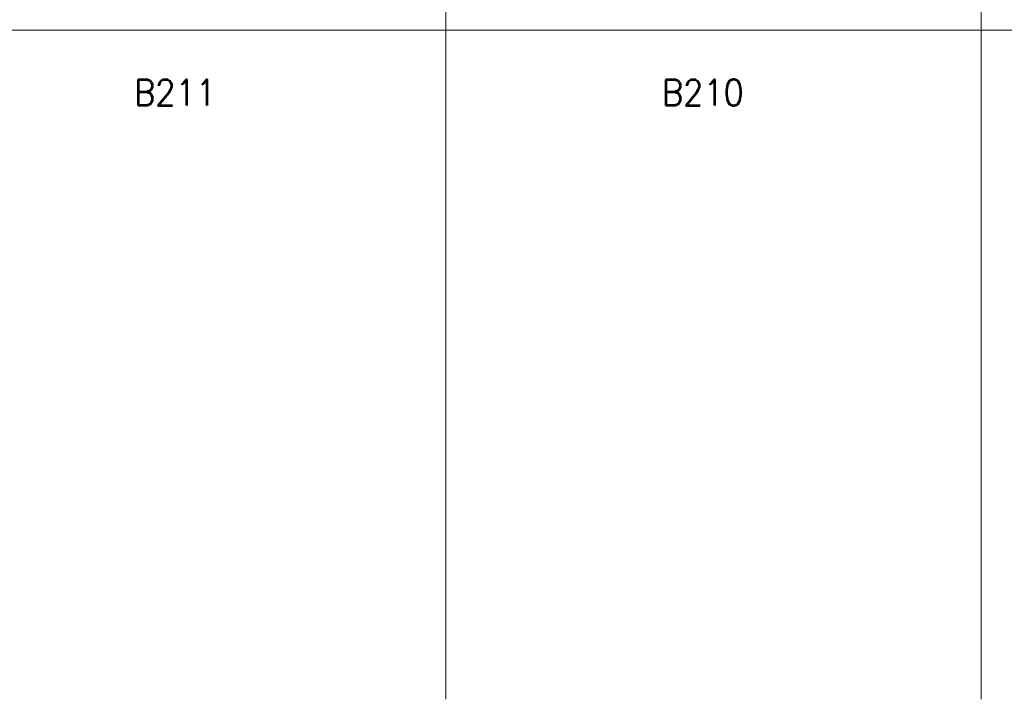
# Model space of a CAD drawing. Header units: metres. Extents: x -167 to -48, y -1901 to -1817.
# Tile 43 of 55: x -70.72 to -63.37, y -1865.3 to -1860.23. Entities that reach past the tile are written whole.
import ezdxf
from ezdxf.enums import TextEntityAlignment as Align

# ---------------------------------------------------------------- set-up
doc = ezdxf.new("R2010")
doc.units = ezdxf.units.M
doc.header["$MEASUREMENT"] = 0
doc.layers.add('Level 1', color=1, linetype='Continuous', lineweight=0)
doc.styles.add('Style-STANDARD', font='STANDARD.shx')

msp = doc.modelspace()

# ---------------------------------------------------------------- linework, layer by layer
at = {"layer": 'Level 1', "color": 11, "linetype": 'Continuous', "lineweight": 0}
for p, q in [((-67.5405, -1838.6015), (-67.5405, -1865.3047)), ((-63.5405, -1838.6015), (-63.5405, -1865.3047)), ((-153.3511, -1860.3046), (-53.8081, -1860.3046))]:
    msp.add_line(p, q, dxfattribs=at)
at = {"layer": 'Level 1', "color": 1, "linetype": 'Continuous', "lineweight": 0}
msp.add_line((-87.7475, -1860.3046), (-63.2944, -1860.3046), dxfattribs=at)

# ---------------------------------------------------------------- texts
at = {"layer": 'Level 1', "color": 1, "linetype": 'Continuous', "lineweight": 0, "style": 'Style-STANDARD'}
for s, p in [('B211', (-69.5624, -1860.8672)), ('B210', (-65.6202, -1860.8672))]:
    msp.add_text(s, height=0.1933, dxfattribs=at).set_placement(p, align=Align.CENTER)

doc.saveas('drawing.dxf')
